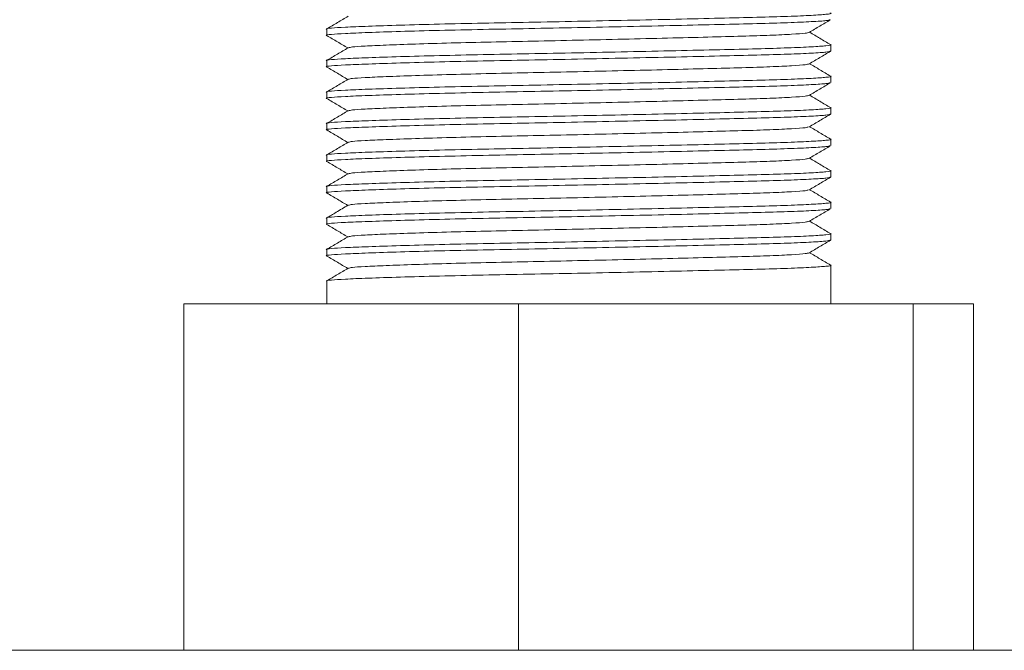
# Model space of a CAD drawing. Header units: millimetres. Extents: x 0 to 210, y 0 to 297.
# Tile 4 of 19: x 59 to 75, y 129 to 139. Entities that reach past the tile are written whole.
import ezdxf

# ---------------------------------------------------------------- set-up
doc = ezdxf.new("R2010")
doc.units = ezdxf.units.MM

msp = doc.modelspace()

# ---------------------------------------------------------------- linework, layer by layer
at = {"color": 7, "linetype": 'Continuous', "lineweight": 15}
for p, q in [((63.936, 138.771), (63.936, 138.671)), ((71.936, 138.421), (71.936, 138.521)), ((63.936, 138.271), (63.936, 138.171)), ((71.936, 137.921), (71.936, 138.021)), ((63.936, 137.771), (63.936, 137.671)), ((71.936, 137.421), (71.936, 137.521)), ((63.936, 137.271), (63.936, 137.171)), ((71.936, 136.921), (71.936, 137.021)), ((63.936, 136.771), (63.936, 136.671)), ((71.936, 136.421), (71.936, 136.521)), ((63.936, 136.271), (63.936, 136.171)), ((71.936, 135.921), (71.936, 136.021)), ((63.936, 135.771), (63.936, 135.671)), ((71.936, 135.421), (71.936, 135.521)), ((63.936, 135.271), (63.936, 135.171)), ((71.936, 134.408), (71.936, 135.021)), ((63.936, 134.771), (63.936, 134.408)), ((61.671, 134.408), (61.671, 128.908)), ((61.671, 134.408), (66.978, 134.408)), ((66.978, 134.408), (66.978, 128.908)), ((66.978, 134.408), (73.244, 134.408)), ((73.244, 134.408), (73.244, 128.908)), ((73.244, 134.408), (74.201, 134.408)), ((74.201, 134.408), (74.201, 128.908)), ((77.936, 128.908), (57.936, 128.908))]:
    msp.add_line(p, q, dxfattribs=at)
for points, knots in [([(71.924, 139.024), (71.928, 139.023), (71.963, 139.017), (71.877, 139.005), (71.655, 138.989), (71.277, 138.972), (70.782, 138.958), (70.181, 138.944), (69.484, 138.927), (68.717, 138.911), (67.924, 138.894), (67.147, 138.879), (66.402, 138.865), (65.708, 138.85), (65.088, 138.833), (64.583, 138.816), (64.211, 138.801), (64.001, 138.787), (63.911, 138.777), (63.937, 138.771), (63.938, 138.771)], [0, 0, 0, 0, 0.00949, 0.072265, 0.135461, 0.197822, 0.258193, 0.318563, 0.380924, 0.44412, 0.506895, 0.568047, 0.627859, 0.689677, 0.752732, 0.815786, 0.877604, 0.937416, 0.998568, 1, 1, 1, 1]), ([(64.276, 138.974), (64.219, 138.941), (64.107, 138.874), (63.994, 138.807), (63.938, 138.774)], [0, 0, 0, 0, 0.49999, 1, 1, 1, 1]), ([(71.922, 138.919), (71.909, 138.914), (71.882, 138.904), (71.65, 138.889), (71.278, 138.872), (70.782, 138.858), (70.181, 138.844), (69.484, 138.827), (68.717, 138.811), (67.924, 138.794), (67.147, 138.779), (66.402, 138.765), (65.708, 138.75), (65.088, 138.733), (64.583, 138.716), (64.211, 138.701), (64.001, 138.687), (63.911, 138.677), (63.937, 138.671), (63.938, 138.671)], [0, 0, 0, 0, 0.05204, 0.116613, 0.180334, 0.24202, 0.303707, 0.367428, 0.432001, 0.496145, 0.55863, 0.619746, 0.682911, 0.747341, 0.81177, 0.874936, 0.936052, 0.998536, 1, 1, 1, 1]), ([(71.596, 138.718), (71.653, 138.752), (71.765, 138.818), (71.878, 138.885), (71.934, 138.919)], [0, 0, 0, 0, 0.499989, 1, 1, 1, 1]), ([(63.938, 138.668), (63.995, 138.635), (64.105, 138.569), (64.216, 138.504), (64.271, 138.471)], [0, 0, 0, 0, 0.507724, 1, 1, 1, 1]), ([(71.585, 138.718), (71.574, 138.714), (71.548, 138.704), (71.337, 138.689), (70.996, 138.672), (70.542, 138.658), (69.992, 138.644), (69.354, 138.627), (68.651, 138.611), (67.925, 138.594), (67.213, 138.579), (66.532, 138.565), (65.896, 138.55), (65.329, 138.533), (64.864, 138.516), (64.531, 138.501), (64.326, 138.488), (64.298, 138.478), (64.285, 138.474)], [0, 0, 0, 0, 0.051848, 0.11727, 0.181829, 0.244326, 0.306823, 0.371383, 0.436805, 0.501793, 0.565099, 0.627018, 0.691014, 0.756291, 0.821568, 0.885564, 0.947483, 1, 1, 1, 1]), ([(71.934, 138.524), (71.877, 138.557), (71.767, 138.623), (71.656, 138.689), (71.601, 138.721)], [0, 0, 0, 0, 0.507357, 1, 1, 1, 1]), ([(71.924, 138.524), (71.929, 138.523), (71.963, 138.517), (71.877, 138.505), (71.655, 138.489), (71.277, 138.472), (70.782, 138.458), (70.181, 138.444), (69.484, 138.427), (68.717, 138.411), (67.924, 138.394), (67.147, 138.379), (66.402, 138.365), (65.708, 138.35), (65.088, 138.333), (64.583, 138.316), (64.211, 138.301), (64.001, 138.287), (63.911, 138.277), (63.937, 138.271), (63.938, 138.271)], [0, 0, 0, 0, 0.009009, 0.071816, 0.135042, 0.197433, 0.257833, 0.318232, 0.380624, 0.44385, 0.506656, 0.567837, 0.627678, 0.689526, 0.752612, 0.815697, 0.877545, 0.937386, 0.998567, 1, 1, 1, 1]), ([(64.276, 138.474), (64.219, 138.441), (64.107, 138.374), (63.995, 138.307), (63.938, 138.274)], [0, 0, 0, 0, 0.49999, 1, 1, 1, 1]), ([(71.922, 138.419), (71.909, 138.414), (71.882, 138.404), (71.65, 138.389), (71.278, 138.372), (70.782, 138.358), (70.181, 138.344), (69.484, 138.327), (68.717, 138.311), (67.924, 138.294), (67.147, 138.279), (66.402, 138.265), (65.708, 138.25), (65.088, 138.233), (64.583, 138.216), (64.211, 138.201), (64.001, 138.187), (63.911, 138.177), (63.937, 138.171), (63.938, 138.171)], [0, 0, 0, 0, 0.052121, 0.116688, 0.180404, 0.242085, 0.303766, 0.367482, 0.432049, 0.496188, 0.558667, 0.619778, 0.682938, 0.747362, 0.811786, 0.874947, 0.936057, 0.998537, 1, 1, 1, 1]), ([(71.596, 138.218), (71.653, 138.252), (71.765, 138.318), (71.878, 138.385), (71.934, 138.419)], [0, 0, 0, 0, 0.49999, 1, 1, 1, 1]), ([(63.938, 138.168), (63.995, 138.135), (64.105, 138.069), (64.216, 138.004), (64.271, 137.971)], [0, 0, 0, 0, 0.507676, 1, 1, 1, 1]), ([(71.585, 138.218), (71.574, 138.214), (71.548, 138.204), (71.337, 138.189), (70.996, 138.172), (70.542, 138.158), (69.992, 138.144), (69.354, 138.127), (68.651, 138.111), (67.925, 138.094), (67.213, 138.079), (66.532, 138.065), (65.896, 138.05), (65.329, 138.033), (64.864, 138.016), (64.531, 138.001), (64.325, 137.988), (64.298, 137.978), (64.285, 137.974)], [0, 0, 0, 0, 0.051922, 0.117311, 0.181838, 0.244304, 0.30677, 0.371297, 0.436686, 0.501642, 0.564916, 0.626804, 0.690768, 0.756012, 0.821257, 0.885221, 0.947109, 1, 1, 1, 1]), ([(71.934, 138.024), (71.877, 138.057), (71.767, 138.123), (71.656, 138.189), (71.601, 138.221)], [0, 0, 0, 0, 0.507455, 1, 1, 1, 1]), ([(71.924, 138.024), (71.928, 138.023), (71.963, 138.017), (71.877, 138.005), (71.655, 137.989), (71.277, 137.972), (70.782, 137.958), (70.181, 137.944), (69.484, 137.927), (68.717, 137.911), (67.924, 137.894), (67.147, 137.879), (66.402, 137.865), (65.708, 137.85), (65.088, 137.833), (64.583, 137.816), (64.211, 137.801), (64.001, 137.787), (63.911, 137.777), (63.937, 137.771), (63.938, 137.771)], [0, 0, 0, 0, 0.009133, 0.071931, 0.13515, 0.197534, 0.257925, 0.318317, 0.380701, 0.44392, 0.506718, 0.567891, 0.627725, 0.689565, 0.752643, 0.81572, 0.87756, 0.937394, 0.998567, 1, 1, 1, 1]), ([(71.922, 137.919), (71.909, 137.914), (71.881, 137.904), (71.65, 137.889), (71.278, 137.872), (70.782, 137.858), (70.181, 137.844), (69.484, 137.827), (68.717, 137.811), (67.924, 137.794), (67.147, 137.779), (66.402, 137.765), (65.708, 137.75), (65.088, 137.733), (64.583, 137.716), (64.211, 137.701), (64.001, 137.687), (63.911, 137.677), (63.937, 137.671), (63.938, 137.671)], [0, 0, 0, 0, 0.0519809, 0.116558, 0.1802831, 0.2419732, 0.3036634, 0.3673885, 0.4319656, 0.4961139, 0.5586023, 0.6197221, 0.6828916, 0.7473251, 0.8117587, 0.8749282, 0.936048, 0.9985364, 1, 1, 1, 1]), ([(64.276, 137.974), (64.219, 137.941), (64.107, 137.874), (63.994, 137.807), (63.938, 137.774)], [0, 0, 0, 0, 0.499991, 1, 1, 1, 1]), ([(71.596, 137.718), (71.653, 137.752), (71.765, 137.818), (71.877, 137.885), (71.934, 137.919)], [0, 0, 0, 0, 0.49999, 1, 1, 1, 1]), ([(71.585, 137.718), (71.574, 137.714), (71.548, 137.704), (71.337, 137.689), (70.996, 137.672), (70.542, 137.658), (69.992, 137.644), (69.354, 137.627), (68.651, 137.611), (67.925, 137.594), (67.213, 137.579), (66.532, 137.565), (65.896, 137.55), (65.329, 137.533), (64.864, 137.516), (64.531, 137.501), (64.325, 137.488), (64.297, 137.478), (64.285, 137.474)], [0, 0, 0, 0, 0.0518019, 0.1171819, 0.1816993, 0.244156, 0.3066127, 0.37113, 0.43651, 0.5014559, 0.5647209, 0.6266001, 0.6905548, 0.7557894, 0.8210241, 0.8849788, 0.946858, 1, 1, 1, 1]), ([(71.934, 137.524), (71.877, 137.557), (71.767, 137.623), (71.656, 137.689), (71.601, 137.721)], [0, 0, 0, 0, 0.507685, 1, 1, 1, 1]), ([(71.924, 137.524), (71.928, 137.523), (71.963, 137.517), (71.877, 137.505), (71.655, 137.489), (71.277, 137.472), (70.782, 137.458), (70.181, 137.444), (69.484, 137.427), (68.717, 137.411), (67.924, 137.394), (67.147, 137.379), (66.402, 137.365), (65.708, 137.35), (65.088, 137.333), (64.583, 137.316), (64.211, 137.301), (64.001, 137.287), (63.911, 137.277), (63.937, 137.271), (63.938, 137.271)], [0, 0, 0, 0, 0.0094819, 0.0722581, 0.135454, 0.1978161, 0.2581867, 0.3185574, 0.3809195, 0.4441153, 0.5068916, 0.5680434, 0.6278559, 0.6896743, 0.7527296, 0.815785, 0.8776033, 0.9374159, 0.9985677, 1, 1, 1, 1]), ([(63.938, 137.669), (63.994, 137.635), (64.105, 137.569), (64.216, 137.504), (64.271, 137.471)], [0, 0, 0, 0, 0.507555, 1, 1, 1, 1]), ([(71.921, 137.418), (71.909, 137.414), (71.881, 137.404), (71.65, 137.389), (71.278, 137.372), (70.782, 137.358), (70.181, 137.344), (69.484, 137.327), (68.717, 137.311), (67.924, 137.294), (67.147, 137.279), (66.402, 137.265), (65.708, 137.25), (65.088, 137.233), (64.583, 137.216), (64.211, 137.201), (64.001, 137.187), (63.911, 137.177), (63.937, 137.171), (63.938, 137.171)], [0, 0, 0, 0, 0.051673, 0.116271, 0.180017, 0.241727, 0.303437, 0.367183, 0.431781, 0.49595, 0.558459, 0.619599, 0.682789, 0.747243, 0.811698, 0.874888, 0.936027, 0.998536, 1, 1, 1, 1]), ([(64.275, 137.474), (64.219, 137.441), (64.107, 137.374), (63.994, 137.307), (63.938, 137.274)], [0, 0, 0, 0, 0.4999902, 1, 1, 1, 1]), ([(71.596, 137.218), (71.652, 137.252), (71.765, 137.318), (71.877, 137.385), (71.934, 137.418)], [0, 0, 0, 0, 0.49999, 1, 1, 1, 1]), ([(71.584, 137.218), (71.573, 137.214), (71.548, 137.204), (71.337, 137.189), (70.996, 137.172), (70.542, 137.158), (69.992, 137.144), (69.354, 137.127), (68.651, 137.111), (67.925, 137.094), (67.213, 137.079), (66.532, 137.065), (65.896, 137.05), (65.329, 137.033), (64.864, 137.016), (64.531, 137.001), (64.325, 136.988), (64.298, 136.978), (64.285, 136.974)], [0, 0, 0, 0, 0.051491, 0.116912, 0.181471, 0.243967, 0.306463, 0.371021, 0.436443, 0.50143, 0.564735, 0.626653, 0.690648, 0.755924, 0.8212, 0.885195, 0.947114, 1, 1, 1, 1]), ([(71.933, 137.024), (71.877, 137.057), (71.767, 137.123), (71.656, 137.189), (71.601, 137.221)], [0, 0, 0, 0, 0.5077557, 1, 1, 1, 1]), ([(63.938, 137.169), (63.994, 137.135), (64.105, 137.069), (64.216, 137.004), (64.271, 136.971)], [0, 0, 0, 0, 0.507422, 1, 1, 1, 1]), ([(71.923, 137.024), (71.928, 137.023), (71.963, 137.017), (71.877, 137.005), (71.655, 136.989), (71.277, 136.972), (70.782, 136.958), (70.181, 136.944), (69.484, 136.927), (68.717, 136.911), (67.924, 136.894), (67.147, 136.879), (66.402, 136.865), (65.708, 136.85), (65.088, 136.833), (64.583, 136.816), (64.211, 136.801), (64.001, 136.787), (63.911, 136.777), (63.937, 136.771), (63.938, 136.771)], [0, 0, 0, 0, 0.009609, 0.072377, 0.135565, 0.197919, 0.258282, 0.318645, 0.380999, 0.444187, 0.506955, 0.568099, 0.627904, 0.689714, 0.752761, 0.815809, 0.877619, 0.937424, 0.998568, 1, 1, 1, 1]), ([(71.921, 136.918), (71.909, 136.914), (71.881, 136.904), (71.65, 136.889), (71.278, 136.872), (70.782, 136.858), (70.181, 136.844), (69.484, 136.827), (68.717, 136.811), (67.924, 136.794), (67.147, 136.779), (66.402, 136.765), (65.708, 136.75), (65.088, 136.733), (64.583, 136.716), (64.211, 136.701), (64.001, 136.687), (63.911, 136.677), (63.937, 136.671), (63.938, 136.671)], [0, 0, 0, 0, 0.051517, 0.116126, 0.179882, 0.241603, 0.303323, 0.367079, 0.431688, 0.495868, 0.558386, 0.619536, 0.682737, 0.747202, 0.811667, 0.874867, 0.936017, 0.998536, 1, 1, 1, 1]), ([(64.276, 136.974), (64.219, 136.941), (64.107, 136.874), (63.994, 136.807), (63.938, 136.774)], [0, 0, 0, 0, 0.4999897, 1, 1, 1, 1]), ([(71.596, 136.718), (71.652, 136.752), (71.765, 136.818), (71.877, 136.885), (71.934, 136.918)], [0, 0, 0, 0, 0.49999, 1, 1, 1, 1]), ([(63.938, 136.669), (63.994, 136.635), (64.105, 136.569), (64.216, 136.504), (64.271, 136.471)], [0, 0, 0, 0, 0.507323, 1, 1, 1, 1]), ([(71.584, 136.718), (71.573, 136.714), (71.548, 136.704), (71.337, 136.689), (70.996, 136.672), (70.542, 136.658), (69.992, 136.644), (69.354, 136.627), (68.651, 136.611), (67.925, 136.594), (67.213, 136.579), (66.532, 136.565), (65.896, 136.55), (65.329, 136.533), (64.864, 136.516), (64.531, 136.501), (64.326, 136.488), (64.298, 136.478), (64.285, 136.474)], [0, 0, 0, 0, 0.051333, 0.116787, 0.181378, 0.243906, 0.306434, 0.371025, 0.43648, 0.5015, 0.564837, 0.626787, 0.690815, 0.756124, 0.821433, 0.885461, 0.947411, 1, 1, 1, 1]), ([(71.934, 136.524), (71.877, 136.557), (71.767, 136.623), (71.656, 136.689), (71.601, 136.721)], [0, 0, 0, 0, 0.507418, 1, 1, 1, 1]), ([(71.924, 136.524), (71.928, 136.523), (71.963, 136.517), (71.877, 136.505), (71.655, 136.489), (71.277, 136.472), (70.782, 136.458), (70.181, 136.444), (69.484, 136.427), (68.717, 136.411), (67.924, 136.394), (67.147, 136.379), (66.402, 136.365), (65.708, 136.35), (65.088, 136.333), (64.583, 136.316), (64.211, 136.301), (64.001, 136.287), (63.911, 136.277), (63.937, 136.271), (63.938, 136.271)], [0, 0, 0, 0, 0.0091127, 0.0719123, 0.1351317, 0.1975171, 0.2579102, 0.3183034, 0.3806887, 0.4439081, 0.5067078, 0.5678824, 0.6277172, 0.6895586, 0.7526374, 0.8157163, 0.8775577, 0.9373925, 0.9985671, 1, 1, 1, 1]), ([(64.276, 136.474), (64.219, 136.441), (64.107, 136.374), (63.995, 136.307), (63.938, 136.274)], [0, 0, 0, 0, 0.49999, 1, 1, 1, 1]), ([(71.921, 136.418), (71.909, 136.414), (71.881, 136.404), (71.65, 136.389), (71.278, 136.372), (70.782, 136.358), (70.181, 136.344), (69.484, 136.327), (68.717, 136.311), (67.924, 136.294), (67.147, 136.279), (66.402, 136.265), (65.708, 136.25), (65.088, 136.233), (64.583, 136.216), (64.211, 136.201), (64.001, 136.187), (63.911, 136.177), (63.937, 136.171), (63.938, 136.171)], [0, 0, 0, 0, 0.051528, 0.116136, 0.179892, 0.241611, 0.303331, 0.367087, 0.431694, 0.495873, 0.558392, 0.619541, 0.68274, 0.747205, 0.811669, 0.874868, 0.936017, 0.998536, 1, 1, 1, 1]), ([(71.596, 136.218), (71.652, 136.252), (71.765, 136.318), (71.877, 136.385), (71.934, 136.418)], [0, 0, 0, 0, 0.499989, 1, 1, 1, 1]), ([(63.938, 136.169), (63.994, 136.135), (64.105, 136.069), (64.216, 136.004), (64.271, 135.971)], [0, 0, 0, 0, 0.507312, 1, 1, 1, 1]), ([(71.584, 136.218), (71.573, 136.214), (71.548, 136.204), (71.337, 136.189), (70.996, 136.172), (70.542, 136.158), (69.992, 136.144), (69.354, 136.127), (68.651, 136.111), (67.925, 136.094), (67.213, 136.079), (66.532, 136.065), (65.896, 136.05), (65.329, 136.033), (64.864, 136.016), (64.531, 136.001), (64.325, 135.988), (64.298, 135.978), (64.285, 135.974)], [0, 0, 0, 0, 0.051324, 0.116774, 0.18136, 0.243883, 0.306406, 0.370992, 0.436442, 0.501457, 0.564789, 0.626734, 0.690757, 0.756061, 0.821365, 0.885388, 0.947333, 1, 1, 1, 1]), ([(71.934, 136.024), (71.877, 136.057), (71.767, 136.123), (71.656, 136.189), (71.601, 136.221)], [0, 0, 0, 0, 0.5073854, 1, 1, 1, 1]), ([(71.924, 136.024), (71.929, 136.023), (71.963, 136.017), (71.877, 136.005), (71.655, 135.989), (71.277, 135.972), (70.782, 135.958), (70.181, 135.944), (69.484, 135.927), (68.717, 135.911), (67.924, 135.894), (67.147, 135.879), (66.402, 135.865), (65.708, 135.85), (65.088, 135.833), (64.583, 135.816), (64.211, 135.801), (64.001, 135.787), (63.911, 135.777), (63.937, 135.771), (63.938, 135.771)], [0, 0, 0, 0, 0.0090303, 0.0718351, 0.1350598, 0.1974503, 0.2578485, 0.3182467, 0.3806372, 0.4438619, 0.5066667, 0.5678464, 0.6276862, 0.6895328, 0.7526169, 0.815701, 0.8775475, 0.9373873, 0.998567, 1, 1, 1, 1]), ([(64.276, 135.974), (64.212, 135.937), (64.1, 135.87), (63.988, 135.803), (63.938, 135.774)], [0, 0, 0, 0, 0.5625, 1, 1, 1, 1]), ([(71.921, 135.918), (71.909, 135.914), (71.881, 135.904), (71.65, 135.889), (71.278, 135.872), (70.782, 135.858), (70.181, 135.844), (69.484, 135.827), (68.717, 135.811), (67.924, 135.794), (67.147, 135.779), (66.402, 135.765), (65.708, 135.75), (65.088, 135.733), (64.583, 135.716), (64.211, 135.701), (64.001, 135.687), (63.911, 135.677), (63.937, 135.671), (63.938, 135.671)], [0, 0, 0, 0, 0.051679, 0.116276, 0.180022, 0.241732, 0.303441, 0.367187, 0.431785, 0.495953, 0.558462, 0.619601, 0.682791, 0.747245, 0.811699, 0.874888, 0.936028, 0.998536, 1, 1, 1, 1]), ([(71.596, 135.718), (71.652, 135.752), (71.765, 135.818), (71.877, 135.885), (71.934, 135.918)], [0, 0, 0, 0, 0.4999892, 1, 1, 1, 1]), ([(63.938, 135.669), (63.994, 135.635), (64.105, 135.569), (64.216, 135.504), (64.271, 135.471)], [0, 0, 0, 0, 0.5075007, 1, 1, 1, 1]), ([(71.584, 135.718), (71.573, 135.714), (71.548, 135.704), (71.337, 135.689), (70.996, 135.672), (70.542, 135.658), (69.992, 135.644), (69.354, 135.627), (68.651, 135.611), (67.925, 135.594), (67.213, 135.579), (66.532, 135.565), (65.896, 135.55), (65.329, 135.533), (64.864, 135.516), (64.531, 135.501), (64.325, 135.488), (64.297, 135.478), (64.285, 135.474)], [0, 0, 0, 0, 0.051443, 0.116849, 0.181392, 0.243873, 0.306355, 0.370897, 0.436303, 0.501275, 0.564565, 0.626469, 0.690449, 0.755709, 0.82097, 0.88495, 0.946854, 1, 1, 1, 1]), ([(71.934, 135.524), (71.877, 135.557), (71.767, 135.623), (71.656, 135.689), (71.601, 135.721)], [0, 0, 0, 0, 0.5076114, 1, 1, 1, 1]), ([(71.924, 135.524), (71.928, 135.523), (71.963, 135.517), (71.877, 135.505), (71.655, 135.489), (71.277, 135.472), (70.782, 135.458), (70.181, 135.444), (69.484, 135.427), (68.717, 135.411), (67.924, 135.394), (67.147, 135.379), (66.402, 135.365), (65.708, 135.35), (65.088, 135.333), (64.583, 135.316), (64.211, 135.301), (64.001, 135.287), (63.911, 135.277), (63.937, 135.271), (63.938, 135.271)], [0, 0, 0, 0, 0.009363, 0.072146, 0.13535, 0.19772, 0.258097, 0.318475, 0.380845, 0.444048, 0.506832, 0.567991, 0.627811, 0.689637, 0.7527, 0.815763, 0.877589, 0.937408, 0.998568, 1, 1, 1, 1]), ([(71.921, 135.418), (71.909, 135.414), (71.881, 135.404), (71.65, 135.389), (71.278, 135.372), (70.782, 135.358), (70.181, 135.344), (69.484, 135.327), (68.717, 135.311), (67.924, 135.294), (67.147, 135.279), (66.402, 135.265), (65.708, 135.25), (65.088, 135.233), (64.583, 135.216), (64.211, 135.201), (64.001, 135.187), (63.911, 135.177), (63.937, 135.171), (63.938, 135.171)], [0, 0, 0, 0, 0.051876, 0.116461, 0.180193, 0.24189, 0.303587, 0.367319, 0.431903, 0.496058, 0.558554, 0.61968, 0.682857, 0.747297, 0.811738, 0.874914, 0.936041, 0.998536, 1, 1, 1, 1]), ([(64.275, 135.474), (64.219, 135.441), (64.107, 135.374), (63.994, 135.307), (63.938, 135.274)], [0, 0, 0, 0, 0.49999, 1, 1, 1, 1]), ([(71.596, 135.218), (71.653, 135.252), (71.765, 135.318), (71.877, 135.385), (71.934, 135.419)], [0, 0, 0, 0, 0.499989, 1, 1, 1, 1]), ([(71.585, 135.218), (71.573, 135.214), (71.548, 135.204), (71.337, 135.189), (70.996, 135.172), (70.542, 135.158), (69.992, 135.144), (69.354, 135.127), (68.651, 135.111), (67.925, 135.094), (67.213, 135.079), (66.532, 135.065), (65.896, 135.05), (65.329, 135.033), (64.864, 135.016), (64.531, 135.001), (64.325, 134.988), (64.298, 134.978), (64.285, 134.974)], [0, 0, 0, 0, 0.051649, 0.11705, 0.181587, 0.244063, 0.30654, 0.371077, 0.436478, 0.501444, 0.564729, 0.626627, 0.690602, 0.755857, 0.821112, 0.885087, 0.946985, 1, 1, 1, 1]), ([(71.933, 135.024), (71.877, 135.057), (71.767, 135.123), (71.656, 135.189), (71.601, 135.221)], [0, 0, 0, 0, 0.507767, 1, 1, 1, 1]), ([(71.923, 135.024), (71.928, 135.023), (71.963, 135.017), (71.877, 135.005), (71.655, 134.989), (71.277, 134.972), (70.782, 134.958), (70.181, 134.944), (69.484, 134.927), (68.717, 134.911), (67.924, 134.894), (67.147, 134.879), (66.402, 134.865), (65.708, 134.85), (65.088, 134.833), (64.583, 134.816), (64.211, 134.801), (64.001, 134.787), (63.911, 134.777), (63.937, 134.771), (63.938, 134.771)], [0, 0, 0, 0, 0.0096152, 0.072383, 0.1355704, 0.1979241, 0.2582866, 0.3186491, 0.3810028, 0.4441902, 0.5069579, 0.5681015, 0.627906, 0.689716, 0.7527629, 0.8158098, 0.8776198, 0.9374243, 0.9985679, 1, 1, 1, 1]), ([(63.938, 135.168), (63.995, 135.135), (64.105, 135.069), (64.216, 135.004), (64.271, 134.971)], [0, 0, 0, 0, 0.5076694, 1, 1, 1, 1]), ([(64.275, 134.974), (64.219, 134.941), (64.107, 134.874), (63.994, 134.807), (63.938, 134.774)], [0, 0, 0, 0, 0.4999898, 1, 1, 1, 1])]:
    msp.add_open_spline(points, degree=3, knots=knots, dxfattribs=at)

doc.saveas('drawing.dxf')
